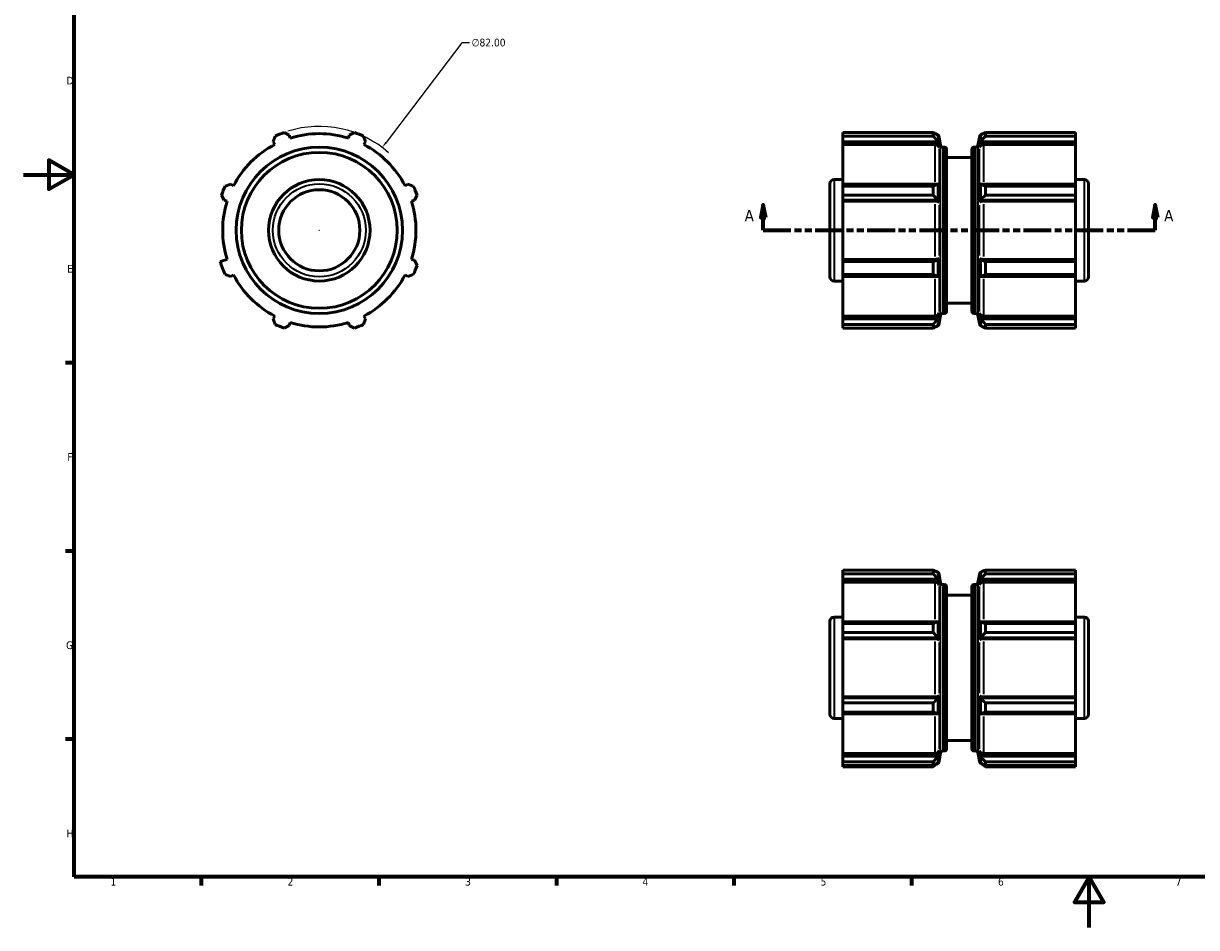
# Model space of a CAD drawing. Header units: millimetres. Extents: x 0 to 903, y 0 to 594.
# Tile 1 of 3: x 0 to 463, y 0 to 357. Entities that reach past the tile are written whole.
import ezdxf

# ---------------------------------------------------------------- set-up
doc = ezdxf.new("R2010")
doc.units = ezdxf.units.MM
doc.linetypes.add('DOUBLE_DASH_CHAIN', pattern=[1.2403, 0.6614, -0.0827, 0.1654, -0.0827, 0.1654, -0.0827])
for name, color, linetype, lineweight in [('Border (ANSI)', 7, 'Continuous', 70), ('Dimension (ANSI)', 7, 'Continuous', 25), ('Section Line (ANSI)', 7, 'DOUBLE_DASH_CHAIN', 70), ('Visible (ANSI)', 7, 'Continuous', 50), ('Visible Narrow (ANSI)', 7, 'Continuous', 35)]:
    doc.layers.add(name, color=color, linetype=linetype, lineweight=lineweight)
doc.styles.add('Label Text (ANSI)', font='tahoma.ttf')
doc.styles.add('Note Text (ANSI)', font='tahoma.ttf')
doc.dimstyles.new('Default - mm (ANSI)', dxfattribs={"dimtxt": 3.048, "dimasz": 2.5, "dimexe": 3.175, "dimexo": 1.6002, "dimgap": 0.8, "dimtad": 0, "dimtoh": 1, "dimrnd": 1e-08, "dimzin": 4, "dimdsep": 46, "dimtxsty": 'Note Text (ANSI)', "dimcen": 0.09, "dimdle": 10, "dimclrd": 256, "dimclre": 256, "dimclrt": 256, "dimadec": 1, "dimazin": 1, "dimtfac": 1, "dimtofl": 0, "dimtmove": 0, "dimatfit": 3, "dimfxl": 1, "dimtolj": 1, "dimtzin": 4, "dimlwd": -1, "dimlwe": -1, "dimarcsym": 0})

# ---------------------------------------------------------------- blocks, each defined once
blk = doc.blocks.new('Borders Default Border')
at = {"layer": 'Border (ANSI)'}
for p, q in [((20, 222.75), (16.55, 222.75)), ((20, 148.5), (16.55, 148.5)), ((20, 74.25), (16.55, 74.25)), ((70.08, 20), (70.08, 16.55)), ((140.17, 20), (140.17, 16.55)), ((210.25, 20), (210.25, 16.55)), ((280.33, 20), (280.33, 16.55)), ((350.42, 20), (350.42, 16.55))]:
    blk.add_line(p, q, dxfattribs=at)
at = {"layer": 'Border (ANSI)', "flags": 128}
for points in [[(20, 20), (20, 574), (821, 574), (821, 20), (20, 20)], [(0, 297), (20, 297), (10, 302.77), (10, 291.23), (20, 297)], [(420.5, 0), (420.5, 20), (414.73, 10), (426.27, 10), (420.5, 20)]]:
    blk.add_lwpolyline(points, dxfattribs=at)
at = {"layer": 'Border (ANSI)', "char_height": 3.05, "attachment_point": 7, "style": 'Note Text (ANSI)'}
for s, insert in [('D', (16.96, 332.6)), ('E', (17.21, 258.35)), ('F', (17.29, 184.1)), ('G', (16.81, 109.79)), ('H', (16.97, 35.6)), ('1', (34.35, 16.55)), ('2', (104.2, 16.55)), ('3', (174.26, 16.49)), ('4', (244.23, 16.55)), ('5', (314.48, 16.49)), ('6', (384.49, 16.49)), ('7', (454.6, 16.55))]:
    blk.add_mtext(s, dxfattribs=dict(at, insert=insert))
blk = doc.blocks.new('2dTransSection0')
at = {"layer": 'Section Line (ANSI)', "linetype": 'Continuous'}
for p, q in [((291.87, 285.06), (290.87, 280.06)), ((291.87, 280.06), (291.87, 285.06)), ((292.87, 280.06), (291.87, 285.06)), ((446.57, 285.06), (445.57, 280.06)), ((446.57, 280.06), (446.57, 285.06)), ((447.57, 280.06), (446.57, 285.06)), ((290.87, 280.06), (292.87, 280.06)), ((291.87, 275.06), (291.87, 280.06)), ((445.57, 280.06), (447.57, 280.06)), ((446.57, 275.06), (446.57, 280.06)), ((291.87, 275.06), (302.8, 275.06)), ((435.63, 275.06), (446.57, 275.06))]:
    blk.add_line(p, q, dxfattribs=at)
at = {"layer": 'Section Line (ANSI)', "linetype": 'DOUBLE_DASH_CHAIN', "ltscale": 16.558615}
blk.add_line((291.87, 275.06), (446.57, 275.06), dxfattribs=at)
at = {"layer": 'Section Line (ANSI)', "linetype": 'Continuous', "flags": 128}
for points in [[(292.87, 280.06), (291.87, 285.06), (290.87, 280.06), (292.87, 280.06)], [(447.57, 280.06), (446.57, 285.06), (445.57, 280.06), (447.57, 280.06)]]:
    blk.add_lwpolyline(points, dxfattribs=at)
at = {"layer": 'Section Line (ANSI)'}
for points in [[(292.87, 280.06), (291.87, 285.06), (290.87, 280.06), (292.87, 280.06)], [(447.57, 280.06), (446.57, 285.06), (445.57, 280.06), (447.57, 280.06)]]:
    blk.add_solid(points, dxfattribs=at)
at = {"layer": 'Section Line (ANSI)', "char_height": 4.57, "attachment_point": 7, "style": 'Label Text (ANSI)'}
for insert in [(284.51, 278.56), (450.04, 278.56)]:
    blk.add_mtext('A', dxfattribs=dict(at, insert=insert))
blk = doc.blocks.new('*D9')
at = {"layer": 'Defpoints', "color": 0, "transparency": 16777216}
for p in [(141.54, 307.7), (91.92, 242.42)]:
    blk.add_point(p, dxfattribs=at)
at = {"layer": 'Dimension (ANSI)', "transparency": 16777216}
for p, q in [((172.93, 349.01), (143.05, 309.69)), ((175.99, 349.01), (172.93, 349.01)), ((116.64, 275.06), (116.82, 275.06)), ((116.73, 274.97), (116.73, 275.15))]:
    blk.add_line(p, q, dxfattribs=at)
blk.add_arc((116.73, 275.06), 41, 48.3276, 107.5558, dxfattribs=at)
blk.add_solid([(142.72, 309.94), (143.38, 309.44), (141.54, 307.7)], dxfattribs=at)
at = {"layer": 'Dimension (ANSI)', "transparency": 16777216, "insert": (176.79, 350.65), "char_height": 3.048, "attachment_point": 1, "style": 'Note Text (ANSI)'}
blk.add_mtext('\\A1;∅82.00', dxfattribs=at)

msp = doc.modelspace()

# ---------------------------------------------------------------- linework, layer by layer
at = {"layer": 'Visible (ANSI)'}
for p, q in [((98.553, 309.972), (99.265, 312.154)), ((102.845, 313.637), (104.892, 312.597)), ((105.261, 311.424), (104.892, 312.597)), ((128.563, 312.597), (128.193, 311.424)), ((128.563, 312.597), (130.61, 313.637)), ((134.19, 312.154), (134.902, 309.972)), ((323.318, 313.637), (358.906, 313.637)), ((323.318, 312.154), (323.318, 313.637)), ((323.318, 312.154), (323.318, 309.972)), ((358.906, 312.154), (323.318, 312.154)), ((358.906, 312.154), (358.906, 313.637)), ((360.831, 312.613), (360.831, 310.005)), ((360.835, 312.597), (361.291, 310.132)), ((361.873, 308.537), (361.291, 311.834)), ((376.564, 308.537), (377.145, 311.834)), ((377.145, 310.132), (377.601, 312.597)), ((377.605, 310.005), (377.605, 312.613)), ((379.53, 313.637), (379.53, 312.154)), ((379.53, 313.637), (415.118, 313.637)), ((415.118, 312.154), (379.53, 312.154)), ((415.118, 312.154), (415.118, 313.637)), ((415.118, 309.972), (415.118, 312.154)), ((98.553, 309.972), (99.121, 308.881)), ((134.334, 308.881), (134.902, 309.972)), ((323.318, 308.881), (323.318, 309.972)), ((323.318, 309.972), (360.835, 309.972)), ((323.318, 308.881), (359.676, 308.881)), ((323.318, 308.881), (323.318, 293.233)), ((360.835, 309.972), (361.291, 307.679)), ((362.68, 307.859), (363.398, 307.859)), ((364.218, 307.039), (364.218, 243.079)), ((374.218, 243.079), (374.218, 307.039)), ((375.038, 307.859), (375.756, 307.859)), ((377.145, 307.679), (377.601, 309.972)), ((377.601, 309.972), (415.118, 309.972)), ((415.118, 308.881), (378.76, 308.881)), ((415.118, 309.972), (415.118, 308.881)), ((415.118, 293.233), (415.118, 308.881)), ((364.218, 303.759), (374.218, 303.759)), ((79.632, 292.521), (81.815, 293.233)), ((82.906, 292.665), (81.815, 293.233)), ((151.64, 293.233), (150.549, 292.665)), ((151.64, 293.233), (153.823, 292.521)), ((318.218, 256.699), (318.218, 293.419)), ((319.858, 295.059), (323.318, 295.059)), ((323.318, 293.233), (323.318, 292.521)), ((360.835, 293.233), (323.318, 293.233)), ((323.318, 292.521), (358.906, 292.521)), ((323.318, 288.942), (323.318, 292.521)), ((358.906, 288.942), (358.906, 292.521)), ((360.831, 293.222), (360.831, 286.926)), ((360.835, 293.233), (361.291, 292.04)), ((377.145, 292.04), (377.601, 293.233)), ((415.118, 293.233), (377.601, 293.233)), ((377.605, 286.926), (377.605, 293.222)), ((379.53, 292.521), (379.53, 288.942)), ((379.53, 292.521), (415.118, 292.521)), ((415.118, 295.059), (418.578, 295.059)), ((415.118, 292.521), (415.118, 293.233)), ((415.118, 288.942), (415.118, 292.521)), ((420.218, 293.419), (420.218, 256.699)), ((79.189, 286.895), (78.149, 288.942)), ((155.305, 288.942), (154.266, 286.895)), ((323.318, 288.942), (323.318, 286.895)), ((358.906, 288.942), (323.318, 288.942)), ((415.118, 288.942), (379.53, 288.942)), ((415.118, 286.895), (415.118, 288.942)), ((79.189, 286.895), (80.362, 286.525)), ((153.093, 286.525), (154.266, 286.895)), ((323.318, 286.525), (323.318, 286.895)), ((323.318, 286.895), (360.835, 286.895)), ((323.318, 286.525), (359.676, 286.525)), ((323.318, 286.525), (323.318, 263.593)), ((360.835, 286.895), (361.291, 286.117)), ((377.145, 286.117), (377.601, 286.895)), ((377.601, 286.895), (415.118, 286.895)), ((415.118, 286.525), (378.76, 286.525)), ((415.118, 286.895), (415.118, 286.525)), ((415.118, 263.593), (415.118, 286.525)), ((360.831, 263.216), (361.291, 264.001)), ((377.145, 264.001), (377.605, 263.216)), ((80.362, 263.593), (77.625, 262.73)), ((154.266, 263.223), (153.093, 263.593)), ((154.266, 263.223), (155.305, 261.176)), ((323.318, 263.593), (359.676, 263.593)), ((323.318, 262.73), (323.318, 263.593)), ((358.906, 262.73), (323.318, 262.73)), ((323.318, 257.597), (323.318, 262.73)), ((360.831, 263.216), (358.906, 262.73)), ((358.906, 257.597), (358.906, 262.73)), ((360.831, 263.216), (360.831, 256.896)), ((377.605, 256.896), (377.605, 263.216)), ((379.53, 262.73), (377.605, 263.216)), ((415.118, 263.593), (378.76, 263.593)), ((379.53, 262.73), (379.53, 257.597)), ((415.118, 262.73), (379.53, 262.73)), ((415.118, 263.593), (415.118, 262.73)), ((415.118, 257.597), (415.118, 262.73)), ((81.815, 256.884), (79.632, 257.597)), ((81.815, 256.884), (82.906, 257.452)), ((150.549, 257.452), (151.64, 256.884)), ((153.823, 257.597), (151.64, 256.884)), ((319.858, 255.059), (323.318, 255.059)), ((323.318, 257.597), (323.318, 256.884)), ((358.906, 257.597), (323.318, 257.597)), ((323.318, 256.884), (323.318, 241.237)), ((323.318, 256.884), (360.835, 256.884)), ((360.835, 256.884), (361.291, 258.078)), ((377.145, 258.078), (377.601, 256.884)), ((377.601, 256.884), (415.118, 256.884)), ((415.118, 257.597), (379.53, 257.597)), ((415.118, 256.884), (415.118, 257.597)), ((415.118, 241.237), (415.118, 256.884)), ((415.118, 255.059), (418.578, 255.059)), ((364.218, 246.359), (374.218, 246.359)), ((99.121, 241.237), (98.553, 240.146)), ((134.902, 240.146), (134.334, 241.237)), ((323.318, 241.237), (359.676, 241.237)), ((323.318, 240.146), (323.318, 241.237)), ((360.835, 240.146), (361.291, 242.439)), ((361.873, 241.581), (361.291, 238.284)), ((362.68, 242.259), (363.398, 242.259)), ((375.038, 242.259), (375.756, 242.259)), ((376.564, 241.581), (377.145, 238.284)), ((377.145, 242.439), (377.601, 240.146)), ((415.118, 241.237), (378.76, 241.237)), ((415.118, 241.237), (415.118, 240.146)), ((99.265, 237.963), (98.553, 240.146)), ((104.892, 237.521), (102.845, 236.481)), ((104.892, 237.521), (105.261, 238.694)), ((128.193, 238.694), (128.563, 237.521)), ((130.61, 236.481), (128.563, 237.521)), ((134.902, 240.146), (134.19, 237.963)), ((323.318, 240.146), (323.318, 237.963)), ((360.835, 240.146), (323.318, 240.146)), ((323.318, 237.963), (358.906, 237.963)), ((323.318, 236.481), (323.318, 237.963)), ((358.906, 236.481), (323.318, 236.481)), ((358.906, 236.481), (358.906, 237.963)), ((360.831, 240.112), (360.831, 237.505)), ((360.835, 237.521), (361.291, 239.986)), ((377.145, 239.986), (377.601, 237.521)), ((415.118, 240.146), (377.601, 240.146)), ((377.605, 237.505), (377.605, 240.112)), ((379.53, 237.963), (379.53, 236.481)), ((379.53, 237.963), (415.118, 237.963)), ((415.118, 236.481), (379.53, 236.481)), ((415.118, 237.963), (415.118, 240.146)), ((415.118, 236.481), (415.118, 237.963)), ((323.318, 141.043), (358.906, 141.043)), ((323.318, 139.56), (323.318, 141.043)), ((323.318, 139.56), (323.318, 137.378)), ((358.906, 139.56), (323.318, 139.56)), ((358.906, 139.56), (358.906, 141.043)), ((360.831, 140.019), (360.831, 137.412)), ((360.835, 140.003), (361.291, 137.538)), ((361.873, 135.943), (361.291, 139.24)), ((376.564, 135.943), (377.145, 139.24)), ((377.145, 137.538), (377.601, 140.003)), ((377.605, 137.412), (377.605, 140.019)), ((379.53, 141.043), (379.53, 139.56)), ((379.53, 141.043), (415.118, 141.043)), ((415.118, 139.56), (379.53, 139.56)), ((415.118, 139.56), (415.118, 141.043)), ((415.118, 137.378), (415.118, 139.56)), ((323.318, 136.287), (323.318, 137.378)), ((323.318, 137.378), (360.835, 137.378)), ((323.318, 136.287), (359.676, 136.287)), ((323.318, 136.287), (323.318, 120.639)), ((360.835, 137.378), (361.291, 135.085)), ((362.68, 135.265), (363.398, 135.265)), ((364.218, 134.445), (364.218, 70.485)), ((374.218, 70.485), (374.218, 134.445)), ((375.038, 135.265), (375.756, 135.265)), ((377.145, 135.085), (377.601, 137.378)), ((377.601, 137.378), (415.118, 137.378)), ((415.118, 136.287), (378.76, 136.287)), ((415.118, 137.378), (415.118, 136.287)), ((415.118, 120.639), (415.118, 136.287)), ((364.218, 131.165), (374.218, 131.165)), ((318.218, 84.105), (318.218, 120.825)), ((319.858, 122.465), (323.318, 122.465)), ((360.835, 120.639), (323.318, 120.639)), ((323.318, 120.639), (323.318, 119.927)), ((360.831, 120.628), (360.831, 114.332)), ((360.835, 120.639), (361.291, 119.446)), ((377.145, 119.446), (377.601, 120.639)), ((415.118, 120.639), (377.601, 120.639)), ((377.605, 114.332), (377.605, 120.628)), ((415.118, 122.465), (418.578, 122.465)), ((415.118, 119.927), (415.118, 120.639)), ((420.218, 120.825), (420.218, 84.105)), ((323.318, 119.927), (358.906, 119.927)), ((323.318, 116.348), (323.318, 119.927)), ((358.906, 116.348), (323.318, 116.348)), ((323.318, 116.348), (323.318, 114.301)), ((358.906, 116.348), (358.906, 119.927)), ((379.53, 119.927), (379.53, 116.348)), ((379.53, 119.927), (415.118, 119.927)), ((415.118, 116.348), (379.53, 116.348)), ((415.118, 116.348), (415.118, 119.927)), ((415.118, 114.301), (415.118, 116.348)), ((323.318, 113.931), (323.318, 114.301)), ((323.318, 114.301), (360.835, 114.301)), ((323.318, 113.931), (359.676, 113.931)), ((323.318, 113.931), (323.318, 90.999)), ((360.835, 114.301), (361.291, 113.523)), ((377.145, 113.523), (377.601, 114.301)), ((377.601, 114.301), (415.118, 114.301)), ((415.118, 113.931), (378.76, 113.931)), ((415.118, 114.301), (415.118, 113.931)), ((415.118, 90.999), (415.118, 113.931)), ((323.318, 90.999), (359.676, 90.999)), ((323.318, 90.629), (323.318, 90.999)), ((323.318, 90.629), (323.318, 88.582)), ((360.835, 90.629), (323.318, 90.629)), ((323.318, 88.582), (358.906, 88.582)), ((323.318, 85.003), (323.318, 88.582)), ((358.906, 85.003), (358.906, 88.582)), ((360.831, 90.597), (360.831, 84.302)), ((360.835, 90.629), (361.291, 91.407)), ((377.145, 91.407), (377.601, 90.629)), ((415.118, 90.629), (377.601, 90.629)), ((377.605, 84.302), (377.605, 90.597)), ((415.118, 90.999), (378.76, 90.999)), ((379.53, 88.582), (379.53, 85.003)), ((379.53, 88.582), (415.118, 88.582)), ((415.118, 90.999), (415.118, 90.629)), ((415.118, 88.582), (415.118, 90.629)), ((415.118, 85.003), (415.118, 88.582)), ((323.318, 85.003), (323.318, 84.291)), ((358.906, 85.003), (323.318, 85.003)), ((323.318, 84.291), (323.318, 68.643)), ((323.318, 84.291), (360.835, 84.291)), ((360.835, 84.291), (361.291, 85.484)), ((377.145, 85.484), (377.601, 84.291)), ((377.601, 84.291), (415.118, 84.291)), ((415.118, 85.003), (379.53, 85.003)), ((415.118, 84.291), (415.118, 85.003)), ((415.118, 68.643), (415.118, 84.291)), ((319.858, 82.465), (323.318, 82.465)), ((415.118, 82.465), (418.578, 82.465)), ((360.835, 67.552), (361.291, 69.845)), ((362.68, 69.665), (363.398, 69.665)), ((364.218, 73.765), (374.218, 73.765)), ((375.038, 69.665), (375.756, 69.665)), ((377.145, 69.845), (377.601, 67.552)), ((323.318, 68.643), (359.676, 68.643)), ((323.318, 67.552), (323.318, 68.643)), ((323.318, 67.552), (323.318, 65.369)), ((360.835, 67.552), (323.318, 67.552)), ((323.318, 65.369), (358.906, 65.369)), ((323.318, 63.887), (323.318, 65.369)), ((358.906, 63.887), (358.906, 65.369)), ((360.831, 67.518), (360.831, 64.911)), ((360.835, 64.927), (361.291, 67.392)), ((361.873, 68.987), (361.291, 65.69)), ((376.564, 68.987), (377.145, 65.69)), ((377.145, 67.392), (377.601, 64.927)), ((415.118, 67.552), (377.601, 67.552)), ((377.605, 64.911), (377.605, 67.518)), ((415.118, 68.643), (378.76, 68.643)), ((379.53, 65.369), (379.53, 63.887)), ((379.53, 65.369), (415.118, 65.369)), ((415.118, 68.643), (415.118, 67.552)), ((415.118, 65.369), (415.118, 67.552)), ((415.118, 63.887), (415.118, 65.369)), ((323.318, 63.363), (323.318, 63.887)), ((358.906, 63.887), (323.318, 63.887)), ((358.906, 63.363), (323.318, 63.363)), ((360.252, 64.439), (358.906, 63.363)), ((379.53, 63.363), (378.185, 64.439)), ((415.118, 63.887), (379.53, 63.887)), ((415.118, 63.363), (379.53, 63.363)), ((415.118, 63.887), (415.118, 63.363))]:
    msp.add_line(p, q, dxfattribs=at)
for radius in [32.8, 30.75, 20, 16]:
    msp.add_circle((116.727, 275.059), radius, dxfattribs=at)
for centre, radius, start, end in [((116.727, 275.059), 41, 109.79198, 115.20802), ((116.727, 275.059), 38.13, 72.5, 107.5), ((116.727, 275.059), 41, 64.79198, 70.20802), ((359.676, 311.549), 1.64, 10, 86.99752), ((378.76, 311.549), 1.64, 93.00248, 170), ((116.727, 275.059), 38.13, 117.5, 152.5), ((116.727, 275.059), 38.13, 27.5, 62.5), ((362.68, 308.679), 0.82, 190, 270), ((363.398, 307.039), 0.82, 0, 90), ((375.038, 307.039), 0.82, 90, 180), ((375.756, 308.679), 0.82, 270, 350), ((116.727, 275.059), 41, 154.79198, 160.20802), ((116.727, 275.059), 41, 19.79198, 25.20802), ((319.858, 293.419), 1.64, 90, 180), ((418.578, 293.419), 1.64, 0, 90), ((116.727, 275.059), 38.13, 162.5, 197.5), ((116.727, 275.059), 38.13, 342.5, 17.5), ((116.727, 275.059), 41, 197.5, 205.20802), ((116.727, 275.059), 41, 334.79198, 340.20802), ((116.727, 275.059), 38.13, 207.5, 242.5), ((116.727, 275.059), 38.13, 297.5, 332.5), ((319.858, 256.699), 1.64, 180, 270), ((418.578, 256.699), 1.64, 270, 0), ((362.68, 241.439), 0.82, 90, 170), ((363.398, 243.079), 0.82, 270, 0), ((375.038, 243.079), 0.82, 180, 270), ((375.756, 241.439), 0.82, 10, 90), ((116.727, 275.059), 41, 244.79198, 250.20802), ((116.727, 275.059), 38.13, 252.5, 287.5), ((116.727, 275.059), 41, 289.79198, 295.20802), ((359.676, 238.569), 1.64, 273.00248, 350), ((378.76, 238.569), 1.64, 190, 266.99752), ((359.676, 138.955), 1.64, 10, 86.99752), ((378.76, 138.955), 1.64, 93.00248, 170), ((362.68, 136.085), 0.82, 190, 270), ((363.398, 134.445), 0.82, 0, 90), ((375.038, 134.445), 0.82, 90, 180), ((375.756, 136.085), 0.82, 270, 350), ((319.858, 120.825), 1.64, 90, 180), ((418.578, 120.825), 1.64, 0, 90), ((319.858, 84.105), 1.64, 180, 270), ((418.578, 84.105), 1.64, 270, 0), ((362.68, 68.845), 0.82, 90, 170), ((363.398, 70.485), 0.82, 270, 0), ((375.038, 70.485), 0.82, 180, 270), ((375.756, 68.845), 0.82, 10, 90), ((359.676, 65.975), 1.64, 273.00248, 350), ((378.76, 65.975), 1.64, 190, 266.99752)]:
    msp.add_arc(centre, radius, start, end, dxfattribs=at)
for centre, major_axis, ratio, start_param, end_param in [((359.676, 307.426), (1.64, 0), 0.8870108, 0.1745329, 1.5707963), ((378.76, 307.426), (-1.64, 0), 0.8870108, 4.712389, 6.1086524), ((359.676, 286.032), (1.64, 0), 0.3007058, 0.1745329, 1.5707963), ((378.76, 286.032), (-1.64, 0), 0.3007058, 4.712389, 6.1086524), ((359.676, 264.086), (1.64, 0), 0.3007058, 4.712389, 6.1086524), ((378.76, 264.086), (-1.64, 0), 0.3007058, 0.1745329, 1.5707963), ((359.676, 242.692), (1.64, 0), 0.8870108, 4.712389, 6.1086524), ((378.76, 242.692), (-1.64, 0), 0.8870108, 0.1745329, 1.5707963), ((359.676, 134.832), (1.64, 0), 0.8870108, 0.1745329, 1.5707963), ((378.76, 134.832), (-1.64, 0), 0.8870108, 4.712389, 6.1086524), ((359.676, 113.438), (1.64, 0), 0.3007058, 0.1745329, 1.5707963), ((378.76, 113.438), (-1.64, 0), 0.3007058, 4.712389, 6.1086524), ((359.676, 91.492), (1.64, 0), 0.3007058, 4.712389, 6.1086524), ((378.76, 91.492), (-1.64, 0), 0.3007058, 0.1745329, 1.5707963), ((359.676, 70.098), (1.64, 0), 0.8870108, 4.712389, 6.1086524), ((378.76, 70.098), (-1.64, 0), 0.8870108, 0.1745329, 1.5707963)]:
    msp.add_ellipse(centre, major_axis=major_axis, ratio=ratio, start_param=start_param, end_param=end_param, dxfattribs=at)
for points in [[(360.831, 312.613), (360.197, 312.957), (359.554, 313.299), (358.906, 313.637)], [(360.831, 310.005), (360.197, 310.727), (359.554, 311.444), (358.906, 312.154)], [(379.53, 313.637), (378.882, 313.299), (378.239, 312.957), (377.605, 312.613)], [(379.53, 312.154), (378.882, 311.444), (378.239, 310.727), (377.605, 310.005)], [(360.831, 293.222), (360.197, 292.987), (359.554, 292.753), (358.906, 292.521)], [(379.53, 292.521), (378.882, 292.753), (378.239, 292.987), (377.605, 293.222)], [(360.831, 286.926), (360.197, 287.603), (359.554, 288.276), (358.906, 288.942)], [(379.53, 288.942), (378.882, 288.276), (378.239, 287.603), (377.605, 286.926)], [(360.831, 256.896), (360.197, 257.131), (359.554, 257.365), (358.906, 257.597)], [(379.53, 257.597), (378.882, 257.365), (378.239, 257.131), (377.605, 256.896)], [(360.831, 240.112), (360.197, 239.391), (359.554, 238.674), (358.906, 237.963)], [(360.831, 237.505), (360.197, 237.161), (359.554, 236.819), (358.906, 236.481)], [(379.53, 237.963), (378.882, 238.674), (378.239, 239.391), (377.605, 240.112)], [(379.53, 236.481), (378.882, 236.819), (378.239, 237.161), (377.605, 237.505)], [(360.831, 140.019), (360.197, 140.363), (359.554, 140.705), (358.906, 141.043)], [(360.831, 137.412), (360.197, 138.133), (359.554, 138.85), (358.906, 139.56)], [(379.53, 141.043), (378.882, 140.705), (378.239, 140.363), (377.605, 140.019)], [(379.53, 139.56), (378.882, 138.85), (378.239, 138.133), (377.605, 137.412)], [(360.831, 120.628), (360.197, 120.393), (359.554, 120.159), (358.906, 119.927)], [(379.53, 119.927), (378.882, 120.159), (378.239, 120.393), (377.605, 120.628)], [(360.831, 114.332), (360.197, 115.009), (359.554, 115.682), (358.906, 116.348)], [(379.53, 116.348), (378.882, 115.682), (378.239, 115.009), (377.605, 114.332)], [(360.831, 90.597), (360.197, 89.921), (359.554, 89.248), (358.906, 88.582)], [(379.53, 88.582), (378.882, 89.248), (378.239, 89.921), (377.605, 90.597)], [(360.831, 84.302), (360.197, 84.537), (359.554, 84.771), (358.906, 85.003)], [(379.53, 85.003), (378.882, 84.771), (378.239, 84.537), (377.605, 84.302)], [(360.831, 67.518), (360.197, 66.797), (359.554, 66.08), (358.906, 65.369)], [(360.831, 64.911), (360.197, 64.567), (359.554, 64.225), (358.906, 63.887)], [(379.53, 65.369), (378.882, 66.08), (378.239, 66.797), (377.605, 67.518)], [(379.53, 63.887), (378.882, 64.225), (378.239, 64.567), (377.605, 64.911)]]:
    msp.add_open_spline(points, degree=3, dxfattribs=at)
for points, weights in [([(360.831, 312.613), (360.833, 312.605), (360.835, 312.597)], [4.58062367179, 4.58146984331, 4.58231523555]), ([(377.601, 312.597), (377.603, 312.605), (377.605, 312.613)], [4.58231523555, 4.58146984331, 4.58062367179]), ([(360.835, 309.972), (360.833, 309.989), (360.831, 310.005)], [4.58231523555, 4.58146984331, 4.58062367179]), ([(377.605, 310.005), (377.603, 309.989), (377.601, 309.972)], [4.58062367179, 4.58146984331, 4.58231523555]), ([(360.831, 293.222), (360.833, 293.228), (360.835, 293.233)], [4.58062367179, 4.58146984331, 4.58231523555]), ([(377.601, 293.233), (377.603, 293.228), (377.605, 293.222)], [4.58231523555, 4.58146984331, 4.58062367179]), ([(360.835, 286.895), (360.833, 286.911), (360.831, 286.926)], [4.58231523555, 4.58146984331, 4.58062367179]), ([(377.605, 286.926), (377.603, 286.911), (377.601, 286.895)], [4.58062367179, 4.58146984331, 4.58231523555]), ([(360.835, 256.884), (360.833, 256.89), (360.831, 256.896)], [4.58231523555, 4.58146984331, 4.58062367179]), ([(377.605, 256.896), (377.603, 256.89), (377.601, 256.884)], [4.58062367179, 4.58146984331, 4.58231523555]), ([(360.831, 240.112), (360.833, 240.129), (360.835, 240.146)], [4.58062367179, 4.58146984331, 4.58231523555]), ([(360.835, 237.521), (360.833, 237.513), (360.831, 237.505)], [4.58231523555, 4.58146984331, 4.58062367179]), ([(377.601, 240.146), (377.603, 240.129), (377.605, 240.112)], [4.58231523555, 4.58146984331, 4.58062367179]), ([(377.605, 237.505), (377.603, 237.513), (377.601, 237.521)], [4.58062367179, 4.58146984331, 4.58231523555]), ([(360.831, 140.019), (360.833, 140.011), (360.835, 140.003)], [4.58062367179, 4.58146984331, 4.58231523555]), ([(377.601, 140.003), (377.603, 140.011), (377.605, 140.019)], [4.58231523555, 4.58146984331, 4.58062367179]), ([(360.835, 137.378), (360.833, 137.395), (360.831, 137.412)], [4.58231523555, 4.58146984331, 4.58062367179]), ([(377.605, 137.412), (377.603, 137.395), (377.601, 137.378)], [4.58062367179, 4.58146984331, 4.58231523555]), ([(360.831, 120.628), (360.833, 120.634), (360.835, 120.639)], [4.58062367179, 4.58146984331, 4.58231523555]), ([(377.601, 120.639), (377.603, 120.634), (377.605, 120.628)], [4.58231523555, 4.58146984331, 4.58062367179]), ([(360.835, 114.301), (360.833, 114.317), (360.831, 114.332)], [4.58231523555, 4.58146984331, 4.58062367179]), ([(377.605, 114.332), (377.603, 114.317), (377.601, 114.301)], [4.58062367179, 4.58146984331, 4.58231523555]), ([(360.831, 90.597), (360.833, 90.613), (360.835, 90.629)], [4.58062367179, 4.58146984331, 4.58231523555]), ([(377.601, 90.629), (377.603, 90.613), (377.605, 90.597)], [4.58231523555, 4.58146984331, 4.58062367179]), ([(360.835, 84.291), (360.833, 84.296), (360.831, 84.302)], [4.58231523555, 4.58146984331, 4.58062367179]), ([(377.605, 84.302), (377.603, 84.296), (377.601, 84.291)], [4.58062367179, 4.58146984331, 4.58231523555]), ([(360.831, 67.518), (360.833, 67.535), (360.835, 67.552)], [4.58062367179, 4.58146984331, 4.58231523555]), ([(360.835, 64.927), (360.833, 64.919), (360.831, 64.911)], [4.58231523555, 4.58146984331, 4.58062367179]), ([(377.601, 67.552), (377.603, 67.535), (377.605, 67.518)], [4.58231523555, 4.58146984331, 4.58062367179]), ([(377.605, 64.911), (377.603, 64.919), (377.601, 64.927)], [4.58062367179, 4.58146984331, 4.58231523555])]:
    msp.add_rational_spline(points, weights, degree=2, dxfattribs=at)
at = {"layer": 'Visible Narrow (ANSI)'}
for p, q in [((361.291, 311.829), (361.291, 310.296)), ((377.145, 310.296), (377.145, 311.829)), ((359.676, 294.221), (359.676, 308.343)), ((361.291, 307.145), (361.291, 293.028)), ((361.873, 241.993), (361.873, 308.124)), ((362.68, 307.455), (362.68, 242.663)), ((363.398, 242.663), (363.398, 307.455)), ((375.038, 307.455), (375.038, 242.663)), ((375.756, 242.663), (375.756, 307.455)), ((376.564, 308.124), (376.564, 241.993)), ((377.145, 293.028), (377.145, 307.145)), ((378.76, 308.343), (378.76, 294.221)), ((319.858, 294.813), (319.858, 255.305)), ((418.578, 255.305), (418.578, 294.813)), ((359.676, 264.709), (359.676, 285.409)), ((361.291, 285.041), (361.291, 265.077)), ((377.145, 265.077), (377.145, 285.041)), ((378.76, 285.409), (378.76, 264.709)), ((359.676, 241.775), (359.676, 255.897)), ((361.291, 257.09), (361.291, 242.973)), ((377.145, 242.973), (377.145, 257.09)), ((378.76, 255.897), (378.76, 241.775)), ((361.291, 239.821), (361.291, 238.288)), ((377.145, 238.288), (377.145, 239.821)), ((361.291, 139.235), (361.291, 137.702)), ((377.145, 137.702), (377.145, 139.235)), ((359.676, 121.627), (359.676, 135.749)), ((361.291, 134.551), (361.291, 120.434)), ((361.873, 69.399), (361.873, 135.53)), ((362.68, 134.861), (362.68, 70.069)), ((363.398, 70.069), (363.398, 134.861)), ((375.038, 134.861), (375.038, 70.069)), ((375.756, 70.069), (375.756, 134.861)), ((376.564, 135.53), (376.564, 69.399)), ((377.145, 120.434), (377.145, 134.551)), ((378.76, 135.749), (378.76, 121.627)), ((319.858, 122.219), (319.858, 82.711)), ((418.578, 82.711), (418.578, 122.219)), ((359.676, 92.115), (359.676, 112.815)), ((361.291, 112.447), (361.291, 92.483)), ((377.145, 92.483), (377.145, 112.447)), ((378.76, 112.815), (378.76, 92.115)), ((361.291, 84.496), (361.291, 70.379)), ((377.145, 70.379), (377.145, 84.496)), ((359.676, 69.181), (359.676, 83.303)), ((378.76, 83.303), (378.76, 69.181)), ((361.291, 67.227), (361.291, 65.694)), ((377.145, 65.694), (377.145, 67.227))]:
    msp.add_line(p, q, dxfattribs=at)
msp.add_circle((116.727, 275.059), 18.36, dxfattribs=at)

# ---------------------------------------------------------------- block references
msp.add_blockref('Borders Default Border', (0, 0))
at = {"layer": 'Section Line (ANSI)'}
msp.add_blockref('2dTransSection0', (0, 0), dxfattribs=at)

# ---------------------------------------------------------------- dimensions: what is measured, and where the dimension line sits
at = {"layer": 'Dimension (ANSI)'}
dim = msp.add_diameter_dim_2p(p1=(91.919, 242.417), p2=(141.536, 307.701), dimstyle='Default - mm (ANSI)', override={"dimtih": 1, "dimdec": 2, "dimlfac": 1, "dimtp": 0, "dimtm": 0, "dimtdec": 2}, dxfattribs=at)
dim.commit()
dim.dimension.update_dxf_attribs({"geometry": '*D9', "text_midpoint": (183.491, 349.008), "dimtype": 163})

doc.saveas('drawing.dxf')
